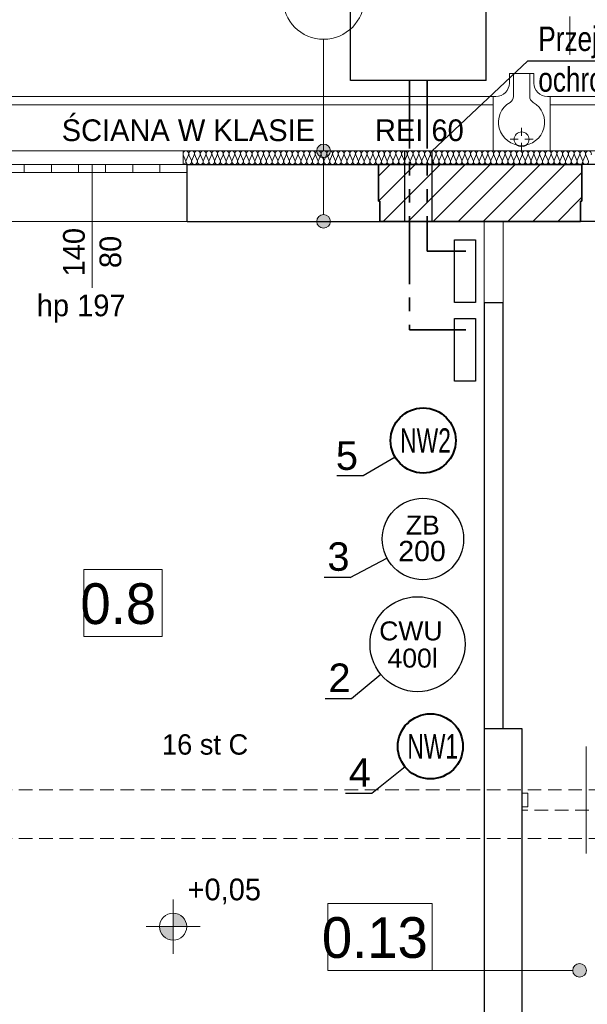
# Model space of a CAD drawing. Header units: inches. Extents: x -515158 to -470211, y -1887 to 84268.
# Tile 12 of 102: x -506242 to -502059, y 6726 to 13985. Entities that reach past the tile are written whole.
import ezdxf
from ezdxf.lldxf.tags import DXFTag

# ---------------------------------------------------------------- set-up
doc = ezdxf.new("R2010")
doc.units = ezdxf.units.IN
doc.header["$MEASUREMENT"] = 0
doc.set_wipeout_variables(frame=1)
for name, pattern in [('Dashed', [564.444447, 282.222223, -282.222223]), ('Krawędzie ukryte', [150, 100, -50]), ('PHANTOM2', [1.25, 0.625, -0.125, 0.125, -0.125, 0.125, -0.125])]:
    doc.linetypes.add(name, pattern=pattern)
for name, color, linetype, lineweight in [('#CIEPŁO', 252, 'Continuous', 30), ('#podkład', 252, 'Continuous', 9), ('Arch ocieplenie_Nr_Pióra__44', 252, 'Continuous', 9), ('Arch okna_Nr_Pióra__9', 252, 'Continuous', 9), ('Arch opisy_Nr_Pióra__21', 252, 'Continuous', 9), ('Arch teren_Nr_Pióra__5', 252, 'Continuous', 13), ('Arch teren_Nr_Pióra__9', 252, 'Continuous', 9), ('Arch wykończenie_Nr_Pióra__3', 252, 'Continuous', 18), ('Arch zmurowania_Nr_Pióra__21', 252, 'Continuous', 9), ('Arch zmurowania_Nr_Pióra__27', 252, 'Continuous', 35), ('INWENT CO_Nr_Pióra__88', 252, 'Continuous', 20), ('INWENT DACH_Nr_Pióra__21', 252, 'Continuous', 9), ('INWENT OPISY_Nr_Pióra__21', 252, 'Continuous', 9), ('INWENT OPISY_Nr_Pióra__41', 252, 'Continuous', 15), ('INWENT RZĘDNE_Nr_Pióra__21', 252, 'Continuous', 9), ('INWENT WYMIARY_Nr_Pióra__21', 252, 'Continuous', 9), ('INWENT. DRZWI_Nr_Pióra__5', 252, 'Continuous', 13), ('INWENT. OKNA_Nr_Pióra__21', 252, 'Continuous', 9), ('INWENT. OKNA_Nr_Pióra__5', 252, 'Continuous', 13), ('INWENT.ŚCIANY_Nr_Pióra__1', 252, 'Continuous', 25), ('INWENT.ŚCIANY_Nr_Pióra__21', 252, 'Continuous', 9), ('Istniejące stropy_Nr_Pióra__5', 252, 'Continuous', 13)]:
    doc.layers.add(name, color=color, linetype=linetype, lineweight=lineweight)
doc.layers.add('#opisy', color=7, linetype='Continuous')
doc.layers.add('IS_Opisy_działek_Therm', color=7, linetype='SOLID', true_color=0x000000)
doc.styles.add('GENERATED_STYLE_1', font='txt')
doc.styles.add('GENERATED_STYLE_3', font='txt')
doc.styles.add('GENERATED_STYLE_4', font='txt')
doc.styles.add('GENERATED_STYLE_6', font='txt')
doc.styles.add('GENERATED_STYLE_7', font='txt')
tags = doc.linetypes.add('SOLID', pattern=[10, 10, 0]).pattern_tags.tags
tags[6:7] = [DXFTag(74, 4), DXFTag(75, 0), DXFTag(340, '0'), DXFTag(46, 0.0), DXFTag(50, 0.0), DXFTag(44, 0.0), DXFTag(45, 0.0)]
tags[4:5] = [DXFTag(74, 4), DXFTag(75, 0), DXFTag(340, '0'), DXFTag(46, 0.0), DXFTag(50, 0.0), DXFTag(44, 0.0), DXFTag(45, 0.0)]
pattern_1 = [(45, (0, 0), (-91.923878, 91.923878), [])]

# ---------------------------------------------------------------- blocks, each defined once
blk = doc.blocks.new('parter')
at = {"layer": 'Arch opisy_Nr_Pióra__21', "linetype": 'Continuous'}
for points in [[(-503952.7, 45147.6), (-503956.5, 45166.8), (-503967.4, 45183), (-503983.6, 45193.8), (-504002.7, 45197.6), (-504021.8, 45193.8), (-504038.1, 45183), (-504048.9, 45166.8), (-504052.7, 45147.6), (-504048.9, 45128.5), (-504038.1, 45112.3), (-504021.8, 45101.4), (-504002.7, 45097.6), (-503983.6, 45101.4), (-503967.4, 45112.3), (-503956.5, 45128.5)], [(-503952.7, 44627.6), (-503956.5, 44646.8), (-503967.4, 44663), (-503983.6, 44673.8), (-504002.7, 44677.6), (-504021.8, 44673.8), (-504038.1, 44663), (-504048.9, 44646.8), (-504052.7, 44627.6), (-504048.9, 44608.5), (-504038.1, 44592.3), (-504021.8, 44581.4), (-504002.7, 44577.6), (-503983.6, 44581.4), (-503967.4, 44592.3), (-503956.5, 44608.5)]]:
    blk.add_hatch(color=252, dxfattribs=at).paths.add_polyline_path(points, flags=0)
at = {"layer": 'Arch zmurowania_Nr_Pióra__21', "linetype": 'Continuous'}
h = blk.add_hatch(dxfattribs=at)
h.set_pattern_fill('Common_Brick', color=252, style=0, pattern_type=2)
h.set_pattern_definition(pattern_1)
h.paths.add_polyline_path([(-503598.3, 44777.6), (-503588.3, 44777.6), (-503588.3, 45047.6), (-503598.3, 45047.6)], flags=0)
h = blk.add_hatch(dxfattribs=at)
h.set_pattern_fill('Common_Brick', color=252, style=0, pattern_type=2)
h.set_pattern_definition(pattern_1)
h.paths.add_polyline_path([(-503588.3, 44627.6), (-502108.3, 44627.6), (-502108.3, 45047.6), (-503588.3, 45047.6)], flags=0)
h = blk.add_hatch(dxfattribs=at)
h.set_pattern_fill('Common_Brick', color=252, style=0, pattern_type=2)
h.set_pattern_definition(pattern_1)
h.paths.add_polyline_path([(-502108.3, 44777.6), (-502098.3, 44777.6), (-502098.3, 45047.6), (-502108.3, 45047.6)], flags=0)
at = {"layer": 'INWENT OPISY_Nr_Pióra__21', "linetype": 'Continuous'}
blk.add_hatch(color=252, dxfattribs=at).paths.add_polyline_path([(-502066.1, 39106.3), (-502069.9, 39125.4), (-502080.7, 39141.6), (-502096.9, 39152.5), (-502116.1, 39156.3), (-502135.2, 39152.5), (-502151.4, 39141.6), (-502162.3, 39125.4), (-502166.1, 39106.3), (-502162.3, 39087.1), (-502151.4, 39070.9), (-502135.2, 39060.1), (-502116.1, 39056.3), (-502096.9, 39060.1), (-502080.7, 39070.9), (-502069.9, 39087.1)], flags=0)
at = {"layer": 'INWENT RZĘDNE_Nr_Pióra__21', "linetype": 'Continuous'}
for points in [[(-505110.9, 39428.6), (-505010.9, 39428.6), (-505018.5, 39466.9), (-505040.2, 39499.3), (-505072.7, 39521), (-505110.9, 39528.6)], [(-505110.9, 39428.6), (-505210.9, 39428.6), (-505203.3, 39390.4), (-505181.6, 39357.9), (-505149.2, 39336.2), (-505110.9, 39328.6)]]:
    blk.add_hatch(color=252, dxfattribs=at).paths.add_polyline_path(points, flags=0)
at = {"color": 252}
for p, q in [((-506408.3, 44627.6), (-502818.3, 44627.6)), ((-505768, 41567.7), (-505768, 42061.8)), ((-505768, 42061.8), (-505192, 42061.8)), ((-505192, 42061.8), (-505192, 41567.7)), ((-505192, 41567.7), (-505768, 41567.7)), ((-503970.5, 39106.3), (-503970.5, 39600.4)), ((-503970.5, 39600.4), (-503202.5, 39600.4)), ((-503202.5, 39600.4), (-503202.5, 39106.3)), ((-503202.5, 39106.3), (-503970.5, 39106.3))]:
    blk.add_line(p, q, dxfattribs=at)
at = {"layer": 'Arch ocieplenie_Nr_Pióra__44', "color": 252, "linetype": 'Continuous'}
for p, q in [((-505036.5, 45117.8), (-505018.9, 45077.4)), ((-505015.4, 45077.4), (-504997.7, 45117.8)), ((-504994.2, 45117.8), (-504976.5, 45077.4)), ((-504973, 45077.4), (-504955.3, 45117.8)), ((-504951.8, 45117.8), (-504934.1, 45077.4)), ((-504930.6, 45077.4), (-504913, 45117.8)), ((-504909.4, 45117.8), (-504891.8, 45077.4)), ((-504888.2, 45077.4), (-504870.6, 45117.8)), ((-504867, 45117.8), (-504849.4, 45077.4)), ((-504845.8, 45077.4), (-504828.2, 45117.8)), ((-504824.6, 45117.8), (-504807, 45077.4)), ((-504803.4, 45077.4), (-504785.8, 45117.8)), ((-504782.2, 45117.8), (-504764.6, 45077.4)), ((-504761, 45077.4), (-504743.4, 45117.8)), ((-504739.8, 45117.8), (-504722.2, 45077.4)), ((-504718.7, 45077.4), (-504701, 45117.8)), ((-504697.5, 45117.8), (-504679.8, 45077.4)), ((-504676.3, 45077.4), (-504658.6, 45117.8)), ((-504655.1, 45117.8), (-504637.4, 45077.4)), ((-504633.9, 45077.4), (-504616.3, 45117.8)), ((-504612.7, 45117.8), (-504595.1, 45077.4)), ((-504591.5, 45077.4), (-504573.9, 45117.8)), ((-504570.3, 45117.8), (-504552.7, 45077.4)), ((-504549.1, 45077.4), (-504531.5, 45117.8)), ((-504527.9, 45117.8), (-504510.3, 45077.4)), ((-504506.7, 45077.4), (-504489.1, 45117.8)), ((-504485.5, 45117.8), (-504467.9, 45077.4)), ((-504464.3, 45077.4), (-504446.7, 45117.8)), ((-504443.2, 45117.8), (-504425.5, 45077.4)), ((-504422, 45077.4), (-504404.3, 45117.8)), ((-504400.8, 45117.8), (-504383.1, 45077.4)), ((-504379.6, 45077.4), (-504361.9, 45117.8)), ((-504358.4, 45117.8), (-504340.7, 45077.4)), ((-504337.2, 45077.4), (-504319.6, 45117.8)), ((-504316, 45117.8), (-504298.4, 45077.4)), ((-504294.8, 45077.4), (-504277.2, 45117.8)), ((-504273.6, 45117.8), (-504256, 45077.4)), ((-504252.4, 45077.4), (-504234.8, 45117.8)), ((-504231.2, 45117.8), (-504213.6, 45077.4)), ((-504210, 45077.4), (-504192.4, 45117.8)), ((-504188.8, 45117.8), (-504171.2, 45077.4)), ((-504167.6, 45077.4), (-504150, 45117.8)), ((-504146.5, 45117.8), (-504128.8, 45077.4)), ((-504125.3, 45077.4), (-504107.6, 45117.8)), ((-504104.1, 45117.8), (-504086.4, 45077.4)), ((-504082.9, 45077.4), (-504065.2, 45117.8)), ((-504061.7, 45117.8), (-504044.1, 45077.4)), ((-504040.5, 45077.4), (-504022.9, 45117.8)), ((-504019.3, 45117.8), (-504001.7, 45077.4)), ((-503998.1, 45077.4), (-503980.5, 45117.8)), ((-503976.9, 45117.8), (-503959.3, 45077.4)), ((-503955.7, 45077.4), (-503938.1, 45117.8)), ((-503934.5, 45117.8), (-503916.9, 45077.4)), ((-503913.3, 45077.4), (-503895.7, 45117.8)), ((-503892.1, 45117.8), (-503874.5, 45077.4)), ((-503870.9, 45077.4), (-503853.3, 45117.8)), ((-503849.8, 45117.8), (-503832.1, 45077.4)), ((-503828.6, 45077.4), (-503810.9, 45117.8)), ((-503807.4, 45117.8), (-503789.7, 45077.4)), ((-503786.2, 45077.4), (-503768.5, 45117.8)), ((-503765, 45117.8), (-503747.4, 45077.4)), ((-503743.8, 45077.4), (-503726.2, 45117.8)), ((-503722.6, 45117.8), (-503705, 45077.4)), ((-503701.4, 45077.4), (-503683.8, 45117.8)), ((-503680.2, 45117.8), (-503662.6, 45077.4)), ((-503659, 45077.4), (-503641.4, 45117.8)), ((-503637.8, 45117.8), (-503620.2, 45077.4)), ((-503616.6, 45077.4), (-503599, 45117.8)), ((-503595.4, 45117.8), (-503577.8, 45077.4)), ((-503574.3, 45077.4), (-503556.6, 45117.8)), ((-503553.1, 45117.8), (-503535.4, 45077.4)), ((-503531.9, 45077.4), (-503514.2, 45117.8)), ((-503510.7, 45117.8), (-503493, 45077.4)), ((-503489.5, 45077.4), (-503471.8, 45117.8)), ((-503468.3, 45117.8), (-503450.7, 45077.4)), ((-503447.1, 45077.4), (-503429.5, 45117.8)), ((-503425.9, 45117.8), (-503408.3, 45077.4)), ((-503404.7, 45077.4), (-503387.1, 45117.8)), ((-503383.5, 45117.8), (-503365.9, 45077.4)), ((-503362.3, 45077.4), (-503344.7, 45117.8)), ((-503341.1, 45117.8), (-503323.5, 45077.4)), ((-503319.9, 45077.4), (-503302.3, 45117.8)), ((-503298.7, 45117.8), (-503281.1, 45077.4)), ((-503277.6, 45077.4), (-503259.9, 45117.8)), ((-503256.4, 45117.8), (-503238.7, 45077.4)), ((-503235.2, 45077.4), (-503217.5, 45117.8)), ((-503214, 45117.8), (-503196.3, 45077.4)), ((-503192.8, 45077.4), (-503175.2, 45117.8)), ((-503171.6, 45117.8), (-503154, 45077.4)), ((-503150.4, 45077.4), (-503132.8, 45117.8)), ((-503129.2, 45117.8), (-503111.6, 45077.4)), ((-503108, 45077.4), (-503090.4, 45117.8)), ((-503086.8, 45117.8), (-503069.2, 45077.4)), ((-503065.6, 45077.4), (-503048, 45117.8)), ((-503044.4, 45117.8), (-503026.8, 45077.4)), ((-503023.2, 45077.4), (-503005.6, 45117.8)), ((-503002, 45117.8), (-502984.4, 45077.4)), ((-502980.9, 45077.4), (-502963.2, 45117.8)), ((-502959.7, 45117.8), (-502942, 45077.4)), ((-502938.5, 45077.4), (-502920.8, 45117.8)), ((-502917.3, 45117.8), (-502899.6, 45077.4)), ((-502896.1, 45077.4), (-502878.5, 45117.8)), ((-502874.9, 45117.8), (-502857.3, 45077.4)), ((-502853.7, 45077.4), (-502836.1, 45117.8)), ((-502832.5, 45117.8), (-502814.9, 45077.4)), ((-502811.3, 45077.4), (-502793.7, 45117.8)), ((-502790.1, 45117.8), (-502772.5, 45077.4)), ((-502768.9, 45077.4), (-502751.3, 45117.8)), ((-502747.7, 45117.8), (-502730.1, 45077.4)), ((-502726.5, 45077.4), (-502708.9, 45117.8)), ((-502705.4, 45117.8), (-502687.7, 45077.4)), ((-502684.2, 45077.4), (-502666.5, 45117.8)), ((-502663, 45117.8), (-502645.3, 45077.4)), ((-502641.8, 45077.4), (-502624.1, 45117.8)), ((-502620.6, 45117.8), (-502602.9, 45077.4)), ((-502599.4, 45077.4), (-502581.8, 45117.8)), ((-502578.2, 45117.8), (-502560.6, 45077.4)), ((-502557, 45077.4), (-502539.4, 45117.8)), ((-502535.8, 45117.8), (-502518.2, 45077.4)), ((-502514.6, 45077.4), (-502497, 45117.8)), ((-502493.4, 45117.8), (-502475.8, 45077.4)), ((-502472.2, 45077.4), (-502454.6, 45117.8)), ((-502451, 45117.8), (-502433.4, 45077.4)), ((-502429.8, 45077.4), (-502412.2, 45117.8)), ((-502408.7, 45117.8), (-502391, 45077.4)), ((-502387.5, 45077.4), (-502369.8, 45117.8)), ((-502366.3, 45117.8), (-502348.6, 45077.4)), ((-502345.1, 45077.4), (-502327.4, 45117.8)), ((-502323.9, 45117.8), (-502306.3, 45077.4)), ((-502302.7, 45077.4), (-502285.1, 45117.8)), ((-502281.5, 45117.8), (-502263.9, 45077.4)), ((-502260.3, 45077.4), (-502242.7, 45117.8)), ((-502239.1, 45117.8), (-502221.5, 45077.4)), ((-502217.9, 45077.4), (-502200.3, 45117.8)), ((-502196.7, 45117.8), (-502179.1, 45077.4)), ((-502175.5, 45077.4), (-502157.9, 45117.8)), ((-502154.3, 45117.8), (-502136.7, 45077.4)), ((-502133.2, 45077.4), (-502115.5, 45117.8)), ((-502112, 45117.8), (-502094.3, 45077.4)), ((-502090.8, 45077.4), (-502073.1, 45117.8)), ((-502069.6, 45117.8), (-502051.9, 45077.4))]:
    blk.add_line(p, q, dxfattribs=at)
for centre, start_param, end_param in [((-505017.1, 45126.4), 4.299595, 8.266775), ((-504974.7, 45126.4), 4.299595, 8.266775), ((-504932.4, 45126.4), 4.299595, 8.266775), ((-504890, 45126.4), 4.299595, 8.266775), ((-504847.6, 45126.4), 4.299595, 8.266775), ((-504805.2, 45126.4), 4.299595, 8.266775), ((-504762.8, 45126.4), 4.299595, 8.266775), ((-504720.4, 45126.4), 4.299595, 8.266775), ((-504678.1, 45126.4), 4.299595, 8.266775), ((-504635.7, 45126.4), 4.299595, 8.266775), ((-504593.3, 45126.4), 4.299595, 8.266775), ((-504550.9, 45126.4), 4.299595, 8.266775), ((-504508.5, 45126.4), 4.299595, 8.266775), ((-504466.1, 45126.4), 4.299595, 8.266775), ((-504423.7, 45126.4), 4.299595, 8.266775), ((-504381.4, 45126.4), 4.299595, 8.266775), ((-504339, 45126.4), 4.299595, 8.266775), ((-504296.6, 45126.4), 4.299595, 8.266775), ((-504254.2, 45126.4), 4.299595, 8.266775), ((-504211.8, 45126.4), 4.299595, 8.266775), ((-504169.4, 45126.4), 4.299595, 8.266775), ((-504127, 45126.4), 4.299595, 8.266775), ((-504084.7, 45126.4), 4.299595, 8.266775), ((-504042.3, 45126.4), 4.299595, 8.266775), ((-503999.9, 45126.4), 4.299595, 8.266775), ((-503957.5, 45126.4), 4.299595, 8.266775), ((-503915.1, 45126.4), 4.299595, 8.266775), ((-503872.7, 45126.4), 4.299595, 8.266775), ((-503830.3, 45126.4), 4.299595, 8.266775), ((-503788, 45126.4), 4.299595, 8.266775), ((-503745.6, 45126.4), 4.299595, 8.266775), ((-503703.2, 45126.4), 4.299595, 8.266775), ((-503660.8, 45126.4), 4.299595, 8.266775), ((-503618.4, 45126.4), 4.299595, 8.266775), ((-503576, 45126.4), 4.299595, 8.266775), ((-503533.6, 45126.4), 4.299595, 8.266775), ((-503491.3, 45126.4), 4.299595, 8.266775), ((-503448.9, 45126.4), 4.299595, 8.266775), ((-503406.5, 45126.4), 4.299595, 8.266775), ((-503364.1, 45126.4), 4.299595, 8.266775), ((-503321.7, 45126.4), 4.299595, 8.266775), ((-503279.3, 45126.4), 4.299595, 8.266775), ((-503236.9, 45126.4), 4.299595, 8.266775), ((-503194.6, 45126.4), 4.299595, 8.266775), ((-503152.2, 45126.4), 4.299595, 8.266775), ((-503109.8, 45126.4), 4.299595, 8.266775), ((-503067.4, 45126.4), 4.299595, 8.266775), ((-503025, 45126.4), 4.299595, 8.266775), ((-502982.6, 45126.4), 4.299595, 8.266775), ((-502940.3, 45126.4), 4.299595, 8.266775), ((-502897.9, 45126.4), 4.299595, 8.266775), ((-502855.5, 45126.4), 4.299595, 8.266775), ((-502813.1, 45126.4), 4.299595, 8.266775), ((-502770.7, 45126.4), 4.299595, 8.266775), ((-502728.3, 45126.4), 4.299595, 8.266775), ((-502685.9, 45126.4), 4.299595, 8.266775), ((-502643.6, 45126.4), 4.299595, 8.266775), ((-502601.2, 45126.4), 4.299595, 8.266775), ((-502558.8, 45126.4), 4.299595, 8.266775), ((-502516.4, 45126.4), 4.299595, 8.266775), ((-502474, 45126.4), 4.299595, 8.266775), ((-502431.6, 45126.4), 4.299595, 8.266775), ((-502389.2, 45126.4), 4.299595, 8.266775), ((-502346.9, 45126.4), 4.299595, 8.266775), ((-502304.5, 45126.4), 4.299595, 8.266775), ((-502262.1, 45126.4), 4.299595, 8.266775), ((-502219.7, 45126.4), 4.299595, 8.266775), ((-502177.3, 45126.4), 4.299595, 8.266775), ((-502134.9, 45126.4), 4.299595, 8.266775), ((-502092.5, 45126.4), 4.299595, 8.266775), ((-502050.2, 45126.4), 4.299595, 8.266775), ((-505038.3, 45068.9), 3.141593, 5.125182), ((-504995.9, 45068.9), 1.158004, 5.125183), ((-504953.6, 45068.9), 1.158004, 5.125183), ((-504911.2, 45068.9), 1.158004, 5.125183), ((-504868.8, 45068.9), 1.158004, 5.125183), ((-504826.4, 45068.9), 1.158004, 5.125183), ((-504784, 45068.9), 1.158004, 5.125183), ((-504741.6, 45068.9), 1.158004, 5.125183), ((-504699.2, 45068.9), 1.158004, 5.125183), ((-504656.9, 45068.9), 1.158004, 5.125183), ((-504614.5, 45068.9), 1.158004, 5.125183), ((-504572.1, 45068.9), 1.158004, 5.125183), ((-504529.7, 45068.9), 1.158004, 5.125183), ((-504487.3, 45068.9), 1.158004, 5.125183), ((-504444.9, 45068.9), 1.158004, 5.125183), ((-504402.5, 45068.9), 1.158004, 5.125183), ((-504360.2, 45068.9), 1.158004, 5.125183), ((-504317.8, 45068.9), 1.158004, 5.125183), ((-504275.4, 45068.9), 1.158004, 5.125183), ((-504233, 45068.9), 1.158004, 5.125183), ((-504190.6, 45068.9), 1.158004, 5.125183), ((-504148.2, 45068.9), 1.158004, 5.125183), ((-504105.8, 45068.9), 1.158004, 5.125183), ((-504063.5, 45068.9), 1.158004, 5.125183), ((-504021.1, 45068.9), 1.158004, 5.125183), ((-503978.7, 45068.9), 1.158004, 5.125183), ((-503936.3, 45068.9), 1.158004, 5.125183), ((-503893.9, 45068.9), 1.158004, 5.125183), ((-503851.5, 45068.9), 1.158004, 5.125183), ((-503809.2, 45068.9), 1.158004, 5.125183), ((-503766.8, 45068.9), 1.158004, 5.125183), ((-503724.4, 45068.9), 1.158004, 5.125183), ((-503682, 45068.9), 1.158004, 5.125183), ((-503639.6, 45068.9), 1.158004, 5.125183), ((-503597.2, 45068.9), 1.158004, 5.125183), ((-503554.8, 45068.9), 1.158004, 5.125183), ((-503512.5, 45068.9), 1.158004, 5.125183), ((-503470.1, 45068.9), 1.158004, 5.125183), ((-503427.7, 45068.9), 1.158004, 5.125183), ((-503385.3, 45068.9), 1.158004, 5.125183), ((-503342.9, 45068.9), 1.158004, 5.125183), ((-503300.5, 45068.9), 1.158004, 5.125183), ((-503258.1, 45068.9), 1.158004, 5.125183), ((-503215.8, 45068.9), 1.158004, 5.125183), ((-503173.4, 45068.9), 1.158004, 5.125183), ((-503131, 45068.9), 1.158004, 5.125183), ((-503088.6, 45068.9), 1.158004, 5.125183), ((-503046.2, 45068.9), 1.158004, 5.125183), ((-503003.8, 45068.9), 1.158004, 5.125183), ((-502961.4, 45068.9), 1.158004, 5.125183), ((-502919.1, 45068.9), 1.158004, 5.125183), ((-502876.7, 45068.9), 1.158004, 5.125183), ((-502834.3, 45068.9), 1.158004, 5.125183), ((-502791.9, 45068.9), 1.158004, 5.125183), ((-502749.5, 45068.9), 1.158004, 5.125183), ((-502707.1, 45068.9), 1.158004, 5.125183), ((-502664.7, 45068.9), 1.158004, 5.125183), ((-502622.4, 45068.9), 1.158004, 5.125183), ((-502580, 45068.9), 1.158004, 5.125183), ((-502537.6, 45068.9), 1.158004, 5.125183), ((-502495.2, 45068.9), 1.158004, 5.125183), ((-502452.8, 45068.9), 1.158004, 5.125183), ((-502410.4, 45068.9), 1.158004, 5.125183), ((-502368.1, 45068.9), 1.158004, 5.125183), ((-502325.7, 45068.9), 1.158004, 5.125183), ((-502283.3, 45068.9), 1.158004, 5.125183), ((-502240.9, 45068.9), 1.158004, 5.125183), ((-502198.5, 45068.9), 1.158004, 5.125183), ((-502156.1, 45068.9), 1.158004, 5.125183), ((-502113.7, 45068.9), 1.158004, 5.125183), ((-502071.4, 45068.9), 1.158004, 5.125183)]:
    blk.add_ellipse(centre, major_axis=(0, 21.3), ratio=0.996467, start_param=start_param, end_param=end_param, dxfattribs=at)
at = {"layer": 'Arch okna_Nr_Pióra__9', "color": 252, "linetype": 'Continuous'}
for p, q in [((-506408.3, 45047.6), (-505008.3, 45047.6)), ((-506208.3, 44987.6), (-506208.3, 45047.6)), ((-506008.3, 44987.6), (-506008.3, 45047.6)), ((-505808.3, 44987.6), (-505808.3, 45047.6)), ((-505608.3, 44987.6), (-505608.3, 45047.6)), ((-505408.3, 44987.6), (-505408.3, 45047.6)), ((-505208.3, 44987.6), (-505208.3, 45047.6)), ((-505008.3, 44987.6), (-505008.3, 45047.6)), ((-506408.3, 44987.6), (-505008.3, 44987.6))]:
    blk.add_line(p, q, dxfattribs=at)
at = {"layer": 'Arch opisy_Nr_Pióra__21', "color": 252, "linetype": 'Continuous'}
for p, q in [((-504002.7, 45147.6), (-504002.7, 45970.2)), ((-504002.7, 44677.6), (-504002.7, 45097.6))]:
    blk.add_line(p, q, dxfattribs=at)
for centre, radius in [((-504002.7, 46270.2), 300), ((-504002.7, 45147.6), 50), ((-504002.7, 44627.6), 50)]:
    blk.add_circle(centre, radius, dxfattribs=at)
at = {"layer": 'Arch teren_Nr_Pióra__5', "color": 252, "linetype": 'Continuous'}
for p, q in [((-509433.3, 45547.6), (-502753.3, 45547.6)), ((-502333.3, 45547.6), (-498548.3, 45547.6)), ((-509433.3, 45487.6), (-502753.3, 45487.6)), ((-502333.3, 45487.6), (-498488.3, 45487.6))]:
    blk.add_line(p, q, dxfattribs=at)
at = {"layer": 'Arch teren_Nr_Pióra__9', "color": 252, "linetype": 'Continuous'}
for p, q in [((-502633.3, 45647.6), (-502633.3, 45717.6)), ((-502633.3, 45717.6), (-502453.3, 45717.6)), ((-502603.3, 45548.2), (-502603.3, 45717.6)), ((-502483.3, 45548.2), (-502483.3, 45717.6)), ((-502453.3, 45647.6), (-502453.3, 45717.6)), ((-502753.3, 45547.6), (-502733.3, 45547.6)), ((-502753.3, 45147.6), (-502753.3, 45547.6)), ((-502353.3, 45547.6), (-502333.3, 45547.6)), ((-502333.3, 45147.6), (-502333.3, 45547.6)), ((-502753.3, 45147.6), (-502333.3, 45147.6))]:
    blk.add_line(p, q, dxfattribs=at)
for centre, radius, start, end in [((-502733.3, 45647.6), 100, 270, 0), ((-502353.3, 45647.6), 100, 180, 270), ((-502653.3, 45548.2), 50, 300, 0), ((-502433.3, 45548.2), 50, 180, 240), ((-502543.3, 45357.6), 170, 120, 60)]:
    blk.add_arc(centre, radius, start, end, dxfattribs=at)
at = {"layer": 'Arch wykończenie_Nr_Pióra__3', "color": 252, "linetype": 'Continuous'}
for p in [(-505038.3, 45047.6), (-500418.3, 45147.6)]:
    blk.add_line(p, (-505038.3, 45147.6), dxfattribs=at)
at = {"layer": 'Arch zmurowania_Nr_Pióra__27', "color": 252, "linetype": 'Continuous'}
for p, q in [((-503598.3, 45047.6), (-503598.3, 44777.6)), ((-503588.3, 45047.6), (-503598.3, 45047.6)), ((-502108.3, 45047.6), (-503588.3, 45047.6)), ((-502098.3, 45047.6), (-502108.3, 45047.6)), ((-502098.3, 44777.6), (-502098.3, 45047.6)), ((-503598.3, 44777.6), (-503588.3, 44777.6)), ((-503588.3, 44777.6), (-503588.3, 44627.6)), ((-502108.3, 44627.6), (-502108.3, 44777.6)), ((-502108.3, 44777.6), (-502098.3, 44777.6)), ((-503588.3, 44627.6), (-502108.3, 44627.6))]:
    blk.add_line(p, q, dxfattribs=at)
at = {"layer": 'INWENT DACH_Nr_Pióra__21', "color": 252, "linetype": 'Continuous'}
for p, q in [((-502543.3, 45257.6), (-502543.3, 45317.6)), ((-502568.3, 45232.6), (-502628.3, 45232.6)), ((-502518.3, 45232.6), (-502458.3, 45232.6)), ((-502543.3, 45207.6), (-502543.3, 45147.6))]:
    blk.add_line(p, q, dxfattribs=at)
blk.add_circle((-502543.3, 45232.6), 55, dxfattribs=at)
at = {"layer": 'INWENT OPISY_Nr_Pióra__21', "color": 252, "linetype": 'Continuous'}
for p, q in [((-505768, 41567.7), (-505768, 42061.8)), ((-505768, 42061.8), (-505192, 42061.8)), ((-505192, 42061.8), (-505192, 41567.7)), ((-505192, 41567.7), (-505768, 41567.7)), ((-503970.5, 39106.3), (-503970.5, 39600.4)), ((-503970.5, 39600.4), (-503202.5, 39600.4)), ((-503202.5, 39600.4), (-503202.5, 39106.3)), ((-503970.5, 39106.3), (-502166.1, 39106.3)), ((-503202.5, 39106.3), (-503970.5, 39106.3))]:
    blk.add_line(p, q, dxfattribs=at)
blk.add_circle((-502116.1, 39106.3), 50, dxfattribs=at)
at = {"layer": 'INWENT OPISY_Nr_Pióra__41', "color": 252, "linetype": 'Dashed'}
blk.add_line((-502188.3, 46702.6), (-502188.3, 45602.6), dxfattribs=at)
at = {"layer": 'INWENT RZĘDNE_Nr_Pióra__21', "color": 252, "linetype": 'Continuous'}
for p, q in [((-505110.9, 39228.6), (-505110.9, 39628.6)), ((-505310.9, 39428.6), (-504910.9, 39428.6))]:
    blk.add_line(p, q, dxfattribs=at)
blk.add_circle((-505110.9, 39428.6), 100, dxfattribs=at)
at = {"layer": 'INWENT. DRZWI_Nr_Pióra__5', "color": 252, "linetype": 'Continuous'}
for p, q in [((-502068.3, 40757.6), (-502068.3, 39967.6)), ((-502538.3, 40412.6), (-502498.3, 40412.6)), ((-502498.3, 40412.6), (-502498.3, 40312.6)), ((-502498.3, 40312.6), (-502538.3, 40312.6))]:
    blk.add_line(p, q, dxfattribs=at)
at = {"layer": 'INWENT. OKNA_Nr_Pióra__5', "color": 252, "linetype": 'Continuous'}
blk.add_line((-505708.3, 45047.6), (-505708.3, 44137.6), dxfattribs=at)
at = {"layer": 'INWENT.ŚCIANY_Nr_Pióra__1', "color": 252, "linetype": 'Continuous'}
for p, q in [((-505008.3, 44777.6), (-505008.3, 45047.6)), ((-505008.3, 45047.6), (-503598.3, 45047.6)), ((-503598.3, 44777.6), (-503598.3, 45047.6)), ((-500538.3, 45047.6), (-502098.3, 45047.6)), ((-502098.3, 44777.6), (-502098.3, 45047.6)), ((-505008.3, 44627.6), (-505008.3, 44777.6)), ((-503598.3, 44777.6), (-503588.3, 44777.6)), ((-503588.3, 44627.6), (-503588.3, 44777.6)), ((-502108.3, 44777.6), (-502098.3, 44777.6)), ((-502108.3, 44627.6), (-502108.3, 44777.6)), ((-505008.3, 44627.6), (-503588.3, 44627.6)), ((-500518.3, 44627.6), (-502108.3, 44627.6)), ((-502818.3, 44027.6), (-502818.3, 40887.6)), ((-502678.3, 44027.6), (-502818.3, 44027.6)), ((-502678.3, 40887.6), (-502678.3, 44027.6)), ((-502818.3, 40887.6), (-502818.3, 37847.6)), ((-502678.3, 40887.6), (-502818.3, 40887.6)), ((-502538.3, 40887.6), (-502678.3, 40887.6)), ((-502538.3, 40437.6), (-502538.3, 40887.6)), ((-502538.3, 40287.6), (-502538.3, 40437.6)), ((-502538.3, 37847.6), (-502538.3, 40287.6))]:
    blk.add_line(p, q, dxfattribs=at)
at = {"layer": 'INWENT.ŚCIANY_Nr_Pióra__21', "color": 252, "linetype": 'Continuous'}
for p, q in [((-506378.3, 45147.6), (-505038.3, 45147.6)), ((-503598.3, 45047.6), (-502098.3, 45047.6)), ((-506478.3, 44627.6), (-504998.3, 44627.6)), ((-503588.3, 44627.6), (-502818.3, 44627.6)), ((-502818.3, 44627.6), (-503588.3, 44627.6)), ((-502818.3, 44627.6), (-502818.3, 44027.6)), ((-502678.3, 44627.6), (-502108.3, 44627.6)), ((-502108.3, 44627.6), (-502678.3, 44627.6)), ((-502678.3, 44027.6), (-502678.3, 44627.6))]:
    blk.add_line(p, q, dxfattribs=at)
at = {"layer": 'Istniejące stropy_Nr_Pióra__5', "color": 252, "linetype": 'Krawędzie ukryte'}
for p, q in [((-501348.3, 40437.6), (-506478.3, 40437.6)), ((-501598.3, 40287.6), (-502538.3, 40287.6)), ((-501348.3, 40077.6), (-506478.3, 40077.6))]:
    blk.add_line(p, q, dxfattribs=at)
at = {"layer": 'INWENT CO_Nr_Pióra__88', "color": 252, "linetype": 'Continuous', "style": 'GENERATED_STYLE_6'}
blk.add_text('16 st C', height=150, dxfattribs=at).set_placement((-505193.4, 40696.6))
at = {"layer": 'INWENT OPISY_Nr_Pióra__21', "color": 252, "linetype": 'Continuous', "style": 'GENERATED_STYLE_4'}
for s, p in [('0.8', (-505794.3, 41659.5)), ('0.13', (-504015, 39198.2))]:
    blk.add_text(s, height=300, dxfattribs=at).set_placement(p)
at = {"layer": 'INWENT RZĘDNE_Nr_Pióra__21', "color": 252, "insert": (-505004.7, 39592.9), "char_height": 160, "attachment_point": 7, "style": 'GENERATED_STYLE_3'}
blk.add_mtext('{+0,05}', dxfattribs=at)
at = {"layer": 'INWENT WYMIARY_Nr_Pióra__21', "color": 252, "linetype": 'Continuous', "style": 'GENERATED_STYLE_1'}
for s, p in [('ŚCIANA W KLASIE', (-505932.1, 45219.4)), ('REI 60', (-503623.5, 45219.4))]:
    blk.add_text(s, height=160, dxfattribs=at).set_placement(p)
at = {"layer": 'INWENT. OKNA_Nr_Pióra__21', "color": 252, "linetype": 'Continuous', "style": 'GENERATED_STYLE_7'}
for s, p in [('140', (-505762.5, 44222.2)), ('80', (-505493.7, 44283.1))]:
    blk.add_text(s, height=160, rotation=90, dxfattribs=at).set_placement(p)
blk.add_text('hp 197', height=160, dxfattribs=at).set_placement((-506115.9, 43928.3))
blk = doc.blocks.new('pompa c.')
at = {"lineweight": 30}
for p, q in [((-503805, 46490.6), (-502805, 46490.6)), ((-503805, 45665.6), (-503805, 46490.6)), ((-502805, 45665.6), (-503805, 45665.6))]:
    blk.add_line(p, q, dxfattribs=at)
blk.add_lwpolyline([(-502805, 45665.6), (-502805, 46490.6)], dxfattribs=at)

msp = doc.modelspace()

# ---------------------------------------------------------------- linework, layer by layer
at = {"layer": '#CIEPŁO', "color": 202, "linetype": 'PHANTOM2', "lineweight": 35, "ltscale": 800}
for p, q in [((-503368.7, 13535.7), (-503368.7, 11697.5)), ((-503238.7, 13535.7), (-503238.7, 12277)), ((-502954.3, 12277), (-503238.7, 12277)), ((-502954.3, 11697.5), (-503368.7, 11697.5))]:
    msp.add_line(p, q, dxfattribs=at)
at = {"layer": '#CIEPŁO', "color": 0, "lineweight": 40}
for centre in [(-503268.6, 10882.2), (-503215.5, 8627.6)]:
    msp.add_circle(centre, 240, dxfattribs=at)
at = {"layer": '#opisy', "linetype": 'ByBlock', "lineweight": -2}
msp.add_line((-500078.8, 13680), (-502500.9, 13680), dxfattribs=at)
msp.add_line((-500078.8, 13680), (-502500.9, 13680), dxfattribs=at)
for p, q in [((-503205.3, 13014.8), (-502500.9, 13680)), ((-503475.4, 10760.3), (-503711.8, 10620.9)), ((-503711.8, 10620.9), (-503904.7, 10620.9)), ((-503805.8, 9872.4), (-503535.6, 10015.9)), ((-503805.8, 9872.4), (-503998.8, 9872.4)), ((-503580.4, 9158.1), (-503797.9, 8978.9)), ((-503797.9, 8978.9), (-503990.8, 8978.9)), ((-503402.5, 8477.3), (-503648, 8280)), ((-503648, 8280), (-503840.9, 8280))]:
    msp.add_line(p, q)
at = {"lineweight": 30}
for points in [[(-503405.3, 13017.7), (-503405.2, 12497.7)], [(-503205.3, 13014.8), (-503205.2, 12497.7)]]:
    msp.add_lwpolyline(points, dxfattribs=at)
for points in [[(-503038.8, 12361.5), (-502884.2, 12361.5), (-502884.2, 11900.5), (-503038.8, 11900.5)], [(-503038.8, 11782), (-502884.2, 11782), (-502884.2, 11320.9), (-503038.8, 11320.9)]]:
    msp.add_lwpolyline(points, close=True)
for centre, radius in [((-503270.6, 10156.5), 300), ((-503310.3, 9380.7), 350)]:
    msp.add_circle(centre, radius, dxfattribs=at)

# ---------------------------------------------------------------- block references
at = {"layer": '#podkład'}
msp.add_blockref('parter', (0, -32129.9), dxfattribs=at)
msp.add_blockref('pompa c.', (0, -32129.9))

# ---------------------------------------------------------------- texts
at = {"layer": '#opisy', "linetype": 'Continuous', "width": 0.8}
for s, p in [('Przejście w rurze', (-502420.1, 13753.8)), ('ochronnej', (-502420.1, 13453.8))]:
    msp.add_text(s, height=180, dxfattribs=at).set_placement(p)
at = {"layer": '#opisy', "char_height": 180, "width": 1720, "attachment_point": 1}
for s, insert in [('\\W0.7;NW2', (-503438.6, 10972.2)), ('\\W0.7;NW1', (-503385.5, 8717.6))]:
    msp.add_mtext(s, dxfattribs=dict(at, insert=insert))
at = {"layer": 'IS_Opisy_działek_Therm', "color": 7, "lineweight": 5, "ltscale": 10}
for s, insert, char_height, attachment_point in [('\\fArial|b0|i0|c238|p34;5', (-503911.9, 10875.8), 210, 1), ('\\fArial|b0|i0|c238|p34;ZB', (-503146.7, 10329.1), 140, 3), ('\\fArial|b0|i0|c238|p34;3', (-503974.3, 10132), 210, 1), ('\\fArial|b0|i0|c238|p34;CWU', (-503125.8, 9548.8), 140, 3), ('\\fArial|b0|i0|c238|p34;400l', (-503161.5, 9348.2), 140, 3), ('\\fArial|b0|i0|c238|p34;2', (-503966.4, 9238.5), 210, 1), ('\\fArial|b0|i0|c238|p34;4', (-503816.5, 8539.6), 210, 1)]:
    msp.add_mtext(s, dxfattribs=dict(at, insert=insert, char_height=char_height, attachment_point=attachment_point))
at = {"layer": 'IS_Opisy_działek_Therm', "color": 7, "lineweight": 5, "ltscale": 7, "insert": (-503102.4, 10142.6), "char_height": 150, "attachment_point": 3}
msp.add_mtext('\\fArial|b0|i0|c238|p34;200', dxfattribs=at)

# ---------------------------------------------------------------- next in the draw order: wipeouts: each hides what was drawn before it
msp.add_wipeout([(-509451, 3775.2), (-508201, 4080.2), (-488751, 4080.2), (-488751, 18320.2), (-488451, 18625.2), (-488451, 3775.2)])

doc.saveas('drawing.dxf')
